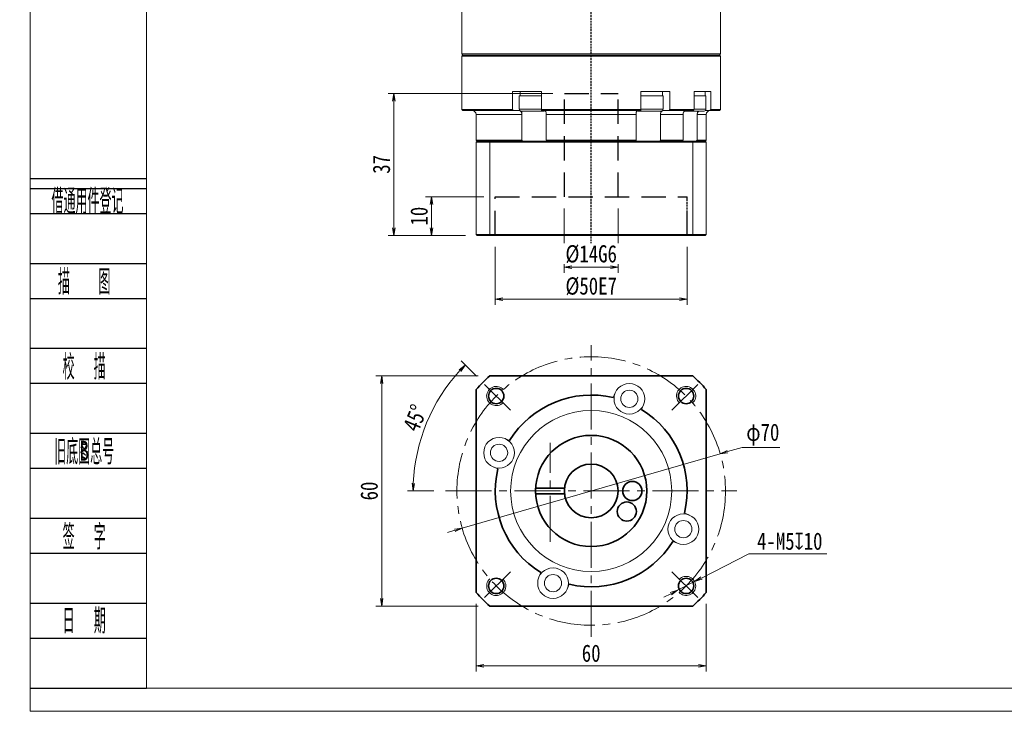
# Model space of a CAD drawing. Header units: millimetres. Extents: x -3 to 528, y -6 to 355.
# Tile 1 of 6: x -3 to 253, y -6 to 174. Entities that reach past the tile are written whole.
import ezdxf
from ezdxf.enums import TextEntityAlignment as Align

# ---------------------------------------------------------------- set-up
doc = ezdxf.new("R2010")
doc.units = ezdxf.units.MM
for name, pattern in [('DASHED', [0.75, 0.5, -0.25]), ('DASHED2', [9.525, 6.35, -3.175]), ('点画线', [18, 12, -2, 2, -2])]:
    doc.linetypes.add(name, pattern=pattern)
for name, color, linetype in [('2细线层', 4, 'Continuous'), ('4虚线层', 6, 'DASHED2'), ('6文字层', 3, 'Continuous')]:
    doc.layers.add(name, color=color, linetype=linetype)
for name, color, linetype, lineweight in [('EB0_1', 7, 'Continuous', 35), ('中心线层', 1, '点画线', 18), ('图框_外框线', 7, 'Continuous', 18), ('尺寸线层', 3, 'Continuous', 18), ('粗实线层', 7, 'Continuous', 35), ('细实线层', 7, 'Continuous', 18)]:
    doc.layers.add(name, color=color, linetype=linetype, lineweight=lineweight)
doc.styles.add('PC_TEXTSTYLE', font='ISOCP.SHX', dxfattribs={"width": 0.707, "bigfont": 'GBCBIG.SHX'})
doc.styles.get("Standard").update_dxf_attribs({"font": 'SimSun.ttf'})
doc.styles.add('宋体', font='SimSun.ttf', dxfattribs={"width": 0.8})
doc.dimstyles.new('A水平标注$0', dxfattribs={"dimtxt": 3.5, "dimasz": 2, "dimexe": 1.5, "dimexo": 3, "dimgap": 1.1, "dimtad": 1, "dimtoh": 1, "dimdec": 4, "dimdsep": 46, "dimtxsty": '宋体', "dimblk": 'OPEN', "dimcen": 3, "dimclrd": 3, "dimclre": 3, "dimclrt": 6, "dimadec": 0, "dimazin": 0, "dimtm": 1e-09, "dimtfac": 1, "dimtdec": 4, "dimtix": 1, "dimtmove": 0, "dimatfit": 3, "dimldrblk": 'OPEN', "dimfxl": 0, "dimlwd": 13, "dimlwe": 13, "dimarcsym": 0})
doc.dimstyles.new('D直径标注φ25', dxfattribs={"dimtxt": 3.5, "dimasz": 2, "dimexe": 1, "dimexo": 3, "dimtad": 1, "dimtoh": 1, "dimdec": 1, "dimdsep": 46, "dimtxsty": '宋体', "dimblk": 'OPEN', "dimcen": 3, "dimclrd": 3, "dimclre": 3, "dimclrt": 130, "dimadec": 0, "dimazin": 0, "dimtm": 1e-09, "dimtfac": 1, "dimtdec": 1, "dimtmove": 0, "dimatfit": 0, "dimldrblk": 'OPEN', "dimfxl": 0, "dimlwd": 13, "dimlwe": 13, "dimarcsym": 0})
doc.dimstyles.new('螺孔(M8-7H)', dxfattribs={"dimtxt": 3.5, "dimasz": 2, "dimexe": 1.25, "dimexo": 3, "dimtad": 1, "dimtoh": 1, "dimdec": 4, "dimdsep": 46, "dimtxsty": '宋体', "dimblk": 'OPEN', "dimcen": 3, "dimclrd": 3, "dimclre": 3, "dimclrt": 2, "dimadec": 0, "dimazin": 0, "dimtm": 1e-09, "dimtfac": 1, "dimtdec": 4, "dimtmove": 0, "dimatfit": 3, "dimldrblk": 'OPEN', "dimfxl": 0, "dimlwd": 9, "dimlwe": 9, "dimarcsym": 0})

# ---------------------------------------------------------------- blocks, each defined once
blk = doc.blocks.new('_Open')
at = {"color": 0, "linetype": 'ByBlock', "lineweight": -2}
for p, q in [((-1, 0.17), (0, 0)), ((-1, -0.17), (0, 0)), ((0, 0), (-1, 0))]:
    blk.add_line(p, q, dxfattribs=at)
blk = doc.blocks.new('*D29')
at = {"layer": 'Defpoints', "color": 0, "transparency": 16777216}
for p in [(119.1, 81.52), (90.94, 21.52), (119.1, 21.52)]:
    blk.add_point(p, dxfattribs=at)
at = {"layer": '尺寸线层', "color": 3, "lineweight": 13, "transparency": 16777216}
for p, q in [((116.1, 81.52), (89.44, 81.52)), ((90.94, 79.52), (90.94, 23.52)), ((116.1, 21.52), (89.44, 21.52))]:
    blk.add_line(p, q, dxfattribs=at)
at = {"layer": '尺寸线层', "color": 3, "lineweight": 13, "transparency": 16777216, "xscale": 2, "yscale": 2, "zscale": 2}
for p, rotation in [((90.94, 81.52), 90), ((90.94, 21.52), 270)]:
    blk.add_blockref('_Open', p, dxfattribs=dict(at, rotation=rotation))
at = {"layer": '尺寸线层', "color": 6, "transparency": 16777216, "insert": (87.69, 51.52), "char_height": 4.5, "attachment_point": 5, "rotation": 90, "style": '宋体', "bg_fill": 3, "box_fill_scale": 1.1, "bg_fill_color": 256, "bg_fill_true_color": 13158600, "bg_fill_transparency": 0}
blk.add_mtext('60', dxfattribs=at)
blk = doc.blocks.new('*D30')
at = {"layer": 'Defpoints', "color": 0, "transparency": 16777216}
for p in [(117.78, 79.3), (105.35, 74.73), (124.51, 72.56), (107.55, 51.52), (183.55, 51.52)]:
    blk.add_point(p, dxfattribs=at)
at = {"layer": '尺寸线层', "color": 3, "lineweight": 13, "transparency": 16777216}
for p, q in [((115.66, 81.42), (111.67, 85.41)), ((104.55, 51.52), (97.64, 51.52))]:
    blk.add_line(p, q, dxfattribs=at)
blk.add_arc((145.55, 51.52), 46.42, 137.4688, 177.5312, dxfattribs=at)
at = {"layer": '尺寸线层', "color": 3, "lineweight": 13, "transparency": 16777216, "xscale": 2, "yscale": 2, "zscale": 2}
for p, rotation in [((112.73, 84.35), 46.23442076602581), ((99.14, 51.52), 268.7655792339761)]:
    blk.add_blockref('_Open', p, dxfattribs=dict(at, rotation=rotation))
at = {"layer": '尺寸线层', "color": 6, "transparency": 16777216, "insert": (99.67, 70.53), "char_height": 4.5, "attachment_point": 5, "rotation": 67.5, "style": '宋体', "bg_fill": 3, "box_fill_scale": 1.1, "bg_fill_color": 256, "bg_fill_true_color": 13158600, "bg_fill_transparency": 0}
blk.add_mtext('45°', dxfattribs=at)
blk = doc.blocks.new('*D31')
at = {"layer": 'Defpoints', "color": 0, "transparency": 16777216}
for p in [(179.18, 61.23), (111.93, 41.82)]:
    blk.add_point(p, dxfattribs=at)
at = {"layer": '尺寸线层', "color": 3, "lineweight": 13, "transparency": 16777216}
for p, q in [((181.1, 61.78), (184.91, 62.88)), ((184.91, 62.88), (194.7, 62.88)), ((111.93, 41.82), (179.18, 61.23)), ((110, 41.27), (108.08, 40.71))]:
    blk.add_line(p, q, dxfattribs=at)
at = {"layer": '尺寸线层', "color": 3, "lineweight": 13, "transparency": 16777216, "xscale": 2, "yscale": 2, "zscale": 2}
for p, rotation in [((179.18, 61.23), 196.0920124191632), ((111.93, 41.82), 16.0920124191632)]:
    blk.add_blockref('_Open', p, dxfattribs=dict(at, rotation=rotation))
at = {"layer": '尺寸线层', "color": 130, "transparency": 16777216, "insert": (190.3, 66.23), "char_height": 4.5, "attachment_point": 5, "style": '宋体', "bg_fill": 3, "box_fill_scale": 1.1, "bg_fill_color": 256, "bg_fill_true_color": 13158600, "bg_fill_transparency": 0}
blk.add_mtext('φ70', dxfattribs=at)
blk = doc.blocks.new('*D32')
at = {"layer": 'Defpoints', "color": 0, "transparency": 16777216}
for p in [(115.55, 25.07), (175.55, 25.07), (175.55, 5.97)]:
    blk.add_point(p, dxfattribs=at)
at = {"layer": '尺寸线层', "color": 3, "lineweight": 13, "transparency": 16777216}
for p, q in [((115.55, 22.07), (115.55, 4.47)), ((175.55, 22.07), (175.55, 4.47)), ((117.55, 5.97), (173.55, 5.97))]:
    blk.add_line(p, q, dxfattribs=at)
at = {"layer": '尺寸线层', "color": 3, "lineweight": 13, "transparency": 16777216, "xscale": 2, "yscale": 2, "zscale": 2, "rotation": 180}
blk.add_blockref('_Open', (115.55, 5.97), dxfattribs=at)
at = {"layer": '尺寸线层', "color": 3, "lineweight": 13, "transparency": 16777216, "xscale": 2, "yscale": 2, "zscale": 2}
blk.add_blockref('_Open', (175.55, 5.97), dxfattribs=at)
at = {"layer": '尺寸线层', "color": 6, "transparency": 16777216, "insert": (145.55, 9.22), "char_height": 4.5, "attachment_point": 5, "style": '宋体', "bg_fill": 3, "box_fill_scale": 1.1, "bg_fill_color": 256, "bg_fill_true_color": 13158600, "bg_fill_transparency": 0}
blk.add_mtext('60', dxfattribs=at)
blk = doc.blocks.new('*D33')
at = {"color": 3, "lineweight": 9, "transparency": 16777216}
for p, q in [((186.66, 35.11), (174.31, 28.82)), ((206.98, 35.11), (186.66, 35.11)), ((168.08, 25.64), (172.53, 27.91)), ((166.29, 24.73), (164.51, 23.83))]:
    blk.add_line(p, q, dxfattribs=at)
at = {"layer": 'Defpoints', "color": 0, "transparency": 16777216}
for p in [(172.53, 27.91), (168.08, 25.64)]:
    blk.add_point(p, dxfattribs=at)
at = {"color": 3, "lineweight": 9, "transparency": 16777216, "xscale": 2, "yscale": 2, "zscale": 2}
for p, rotation in [((172.53, 27.91), 206.9939962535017), ((168.08, 25.64), 26.99399625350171)]:
    blk.add_blockref('_Open', p, dxfattribs=dict(at, rotation=rotation))
at = {"color": 2, "transparency": 16777216, "insert": (197.32, 38.41), "char_height": 4.5, "attachment_point": 5, "style": '宋体', "bg_fill": 3, "box_fill_scale": 1.1, "bg_fill_color": 256, "bg_fill_true_color": 13158600, "bg_fill_transparency": 0}
blk.add_mtext('4-M5{\\famgdt|b0|i0|c0|p0;x}{10}', dxfattribs=at)
blk = doc.blocks.new('*D35')
at = {"layer": 'Defpoints', "color": 0, "transparency": 16777216}
for p in [(120.55, 118.15), (170.55, 118.15), (170.55, 101.5)]:
    blk.add_point(p, dxfattribs=at)
at = {"layer": '尺寸线层', "color": 3, "lineweight": 13, "transparency": 16777216}
for p, q in [((120.55, 115.15), (120.55, 100)), ((170.55, 115.15), (170.55, 100)), ((122.55, 101.5), (168.55, 101.5))]:
    blk.add_line(p, q, dxfattribs=at)
at = {"layer": '尺寸线层', "color": 3, "lineweight": 13, "transparency": 16777216, "xscale": 2, "yscale": 2, "zscale": 2, "rotation": 180}
blk.add_blockref('_Open', (120.55, 101.5), dxfattribs=at)
at = {"layer": '尺寸线层', "color": 3, "lineweight": 13, "transparency": 16777216, "xscale": 2, "yscale": 2, "zscale": 2}
blk.add_blockref('_Open', (170.55, 101.5), dxfattribs=at)
at = {"layer": '尺寸线层', "color": 6, "transparency": 16777216, "insert": (145.55, 104.86), "char_height": 4.5, "attachment_point": 5, "style": '宋体', "bg_fill": 3, "box_fill_scale": 1.1, "bg_fill_color": 257, "bg_fill_transparency": 0}
blk.add_mtext('%%C50E7', dxfattribs=at)
blk = doc.blocks.new('*D36')
at = {"layer": 'Defpoints', "color": 0, "transparency": 16777216}
for p in [(138.55, 128.15), (152.55, 128.15), (152.55, 109.88)]:
    blk.add_point(p, dxfattribs=at)
at = {"layer": '尺寸线层', "color": 3, "lineweight": 13, "transparency": 16777216}
for p, q in [((138.55, 125.15), (138.55, 108.38)), ((152.55, 125.15), (152.55, 108.38)), ((140.55, 109.88), (150.55, 109.88))]:
    blk.add_line(p, q, dxfattribs=at)
at = {"layer": '尺寸线层', "color": 3, "lineweight": 13, "transparency": 16777216, "xscale": 2, "yscale": 2, "zscale": 2, "rotation": 180}
blk.add_blockref('_Open', (138.55, 109.88), dxfattribs=at)
at = {"layer": '尺寸线层', "color": 3, "lineweight": 13, "transparency": 16777216, "xscale": 2, "yscale": 2, "zscale": 2}
blk.add_blockref('_Open', (152.55, 109.88), dxfattribs=at)
at = {"layer": '尺寸线层', "color": 6, "transparency": 16777216, "insert": (145.55, 113.25), "char_height": 4.5, "attachment_point": 5, "style": '宋体', "bg_fill": 3, "box_fill_scale": 1.1, "bg_fill_color": 257, "bg_fill_transparency": 0}
blk.add_mtext('%%C14G6', dxfattribs=at)
blk = doc.blocks.new('*D37')
at = {"layer": 'Defpoints', "color": 0, "transparency": 16777216}
for p in [(120.55, 128.15), (103.9, 118.15), (115.75, 118.15)]:
    blk.add_point(p, dxfattribs=at)
at = {"layer": '尺寸线层', "color": 3, "lineweight": 13, "transparency": 16777216}
for p, q in [((117.55, 128.15), (102.4, 128.15)), ((103.9, 126.15), (103.9, 120.15)), ((112.75, 118.15), (102.4, 118.15))]:
    blk.add_line(p, q, dxfattribs=at)
at = {"layer": '尺寸线层', "color": 3, "lineweight": 13, "transparency": 16777216, "xscale": 2, "yscale": 2, "zscale": 2}
for p, rotation in [((103.9, 128.15), 90), ((103.9, 118.15), 270)]:
    blk.add_blockref('_Open', p, dxfattribs=dict(at, rotation=rotation))
at = {"layer": '尺寸线层', "color": 6, "transparency": 16777216, "insert": (100.7, 123.15), "char_height": 4.5, "attachment_point": 5, "rotation": 90, "style": '宋体', "bg_fill": 3, "box_fill_scale": 1.1, "bg_fill_color": 257, "bg_fill_transparency": 0}
blk.add_mtext('10', dxfattribs=at)
blk = doc.blocks.new('*D38')
at = {"layer": 'Defpoints', "color": 0, "transparency": 16777216}
for p in [(138.55, 155.15), (94.09, 118.15), (115.75, 118.15)]:
    blk.add_point(p, dxfattribs=at)
at = {"layer": '尺寸线层', "color": 3, "lineweight": 13, "transparency": 16777216}
for p, q in [((135.55, 155.15), (92.59, 155.15)), ((94.09, 153.15), (94.09, 120.15)), ((112.75, 118.15), (92.59, 118.15))]:
    blk.add_line(p, q, dxfattribs=at)
at = {"layer": '尺寸线层', "color": 3, "lineweight": 13, "transparency": 16777216, "xscale": 2, "yscale": 2, "zscale": 2}
for p, rotation in [((94.09, 155.15), 90), ((94.09, 118.15), 270)]:
    blk.add_blockref('_Open', p, dxfattribs=dict(at, rotation=rotation))
at = {"layer": '尺寸线层', "color": 6, "transparency": 16777216, "insert": (90.89, 136.65), "char_height": 4.5, "attachment_point": 5, "rotation": 90, "style": '宋体', "bg_fill": 3, "box_fill_scale": 1.1, "bg_fill_color": 257, "bg_fill_transparency": 0}
blk.add_mtext('37', dxfattribs=at)

msp = doc.modelspace()

# ---------------------------------------------------------------- linework, layer by layer
at = {"color": 1, "linetype": 'DASHED'}
for p, q in [((145.55417, 113.60166), (145.55417, 232.15336)), ((170.55417, 118.15336), (170.55417, 128.15336)), ((170.55417, 118.15336), (170.55417, 128.15336))]:
    msp.add_line(p, q, dxfattribs=at)
at = {"color": 7, "linetype": 'Continuous', "lineweight": 15}
for p, q in [((179.30417, 165.45336), (111.80417, 165.45336)), ((111.80417, 164.85336), (145.55417, 164.85336)), ((112.10417, 165.15336), (179.00417, 165.15336)), ((145.55417, 165.15336), (112.10417, 165.15336)), ((179.00417, 165.15336), (145.55417, 165.15336)), ((145.55417, 164.85336), (179.30417, 164.85336)), ((125.06738, 155.65336), (125.06738, 150.95336)), ((125.06738, 155.65336), (128.16053, 155.65336)), ((130.30417, 154.55336), (126.80417, 154.55336)), ((129.20317, 155.65336), (128.16053, 155.65336)), ((129.20317, 155.65336), (132.57009, 155.65336)), ((132.57009, 154.55336), (130.30417, 154.55336)), ((132.57009, 150.95336), (132.57009, 155.65336)), ((158.53824, 155.65336), (158.53824, 150.95336)), ((158.53824, 155.65336), (161.90516, 155.65336)), ((163.83526, 154.55336), (158.53824, 154.55336)), ((162.94781, 155.65336), (161.90516, 155.65336)), ((162.94781, 155.65336), (166.04096, 155.65336)), ((164.30417, 154.55336), (163.83526, 154.55336)), ((166.04096, 150.95336), (166.04096, 155.65336)), ((172.37494, 155.65336), (172.37494, 150.95336)), ((172.37494, 155.65336), (174.47689, 155.65336)), ((175.46794, 154.55336), (172.37494, 154.55336)), ((175.07886, 155.65336), (174.47689, 155.65336)), ((175.07886, 155.65336), (176.70664, 155.65336)), ((176.70664, 150.95336), (176.70664, 155.65336)), ((125.06738, 150.95336), (111.80417, 150.95336)), ((112.10417, 150.65336), (125.26042, 150.65336)), ((115.55417, 149.65336), (127.48131, 149.65336)), ((125.26042, 150.65336), (126.83707, 150.65336)), ((130.30417, 151.05336), (126.80417, 151.05336)), ((127.30417, 150.55336), (130.30417, 150.55336)), ((127.4315, 150.55336), (127.4315, 150.03674)), ((127.48131, 149.65336), (127.48131, 142.95336)), ((132.57009, 151.05336), (130.30417, 151.05336)), ((130.30417, 150.55336), (133.30417, 150.55336)), ((158.53824, 150.95336), (132.57009, 150.95336)), ((132.67281, 150.65336), (158.43553, 150.65336)), ((133.85346, 149.65336), (157.25487, 149.65336)), ((133.85346, 142.95336), (133.85346, 149.65336)), ((157.25487, 149.65336), (157.25487, 142.95336)), ((157.80417, 150.55336), (163.40224, 150.55336)), ((163.83526, 151.05336), (158.53824, 151.05336)), ((163.40224, 150.55336), (163.80417, 150.55336)), ((163.62703, 142.95336), (163.62703, 149.65336)), ((163.62703, 149.65336), (169.49935, 149.65336)), ((163.67683, 150.55336), (163.67683, 150.03674)), ((164.30417, 151.05336), (163.83526, 151.05336)), ((164.27127, 150.65336), (165.84792, 150.65336)), ((165.84792, 150.65336), (172.14488, 150.65336)), ((172.37494, 150.95336), (166.04096, 150.95336)), ((169.49935, 149.65336), (169.49935, 142.95336)), ((169.91293, 150.55336), (174.96794, 150.55336)), ((175.46794, 151.05336), (172.37494, 151.05336)), ((173.17832, 142.95336), (173.17832, 149.65336)), ((173.17832, 149.65336), (175.55417, 149.65336)), ((173.25052, 150.55336), (173.25052, 150.03674)), ((175.26794, 150.65336), (176.42443, 150.65336)), ((176.42443, 150.65336), (179.00417, 150.65336)), ((179.30417, 150.95336), (176.70664, 150.95336)), ((127.48131, 142.95336), (115.55417, 142.95336)), ((115.55417, 142.45336), (119.09665, 142.45336)), ((115.55417, 142.45336), (115.55417, 118.35336)), ((119.17236, 142.65336), (115.75417, 142.65336)), ((119.09665, 142.45336), (119.09665, 118.35336)), ((119.09665, 142.45336), (172.01168, 142.45336)), ((171.93598, 142.65336), (119.17236, 142.65336)), ((157.25487, 142.95336), (133.85346, 142.95336)), ((169.49935, 142.95336), (163.62703, 142.95336)), ((175.35417, 142.65336), (171.93598, 142.65336)), ((172.01168, 142.45336), (175.55417, 142.45336)), ((172.01168, 142.45336), (172.01168, 118.35336)), ((175.55417, 142.95336), (173.17832, 142.95336)), ((175.55417, 142.45336), (175.55417, 118.35336)), ((119.09665, 118.35336), (115.55417, 118.35336)), ((115.75417, 118.15336), (119.17236, 118.15336)), ((172.01168, 118.35336), (119.09665, 118.35336)), ((119.17236, 118.15336), (171.93598, 118.15336)), ((171.93598, 118.15336), (175.35417, 118.15336)), ((175.55417, 118.35336), (172.01168, 118.35336))]:
    msp.add_line(p, q, dxfattribs=at)
for centre, radius, start, end in [((114.55417, 149.65336), 1, 0, 90), ((127.30417, 151.05336), 0.5, 180, 270), ((133.30417, 151.05336), 0.5, 270, 302.4574441), ((157.80417, 151.05336), 0.5, 241.6040712, 270), ((163.80417, 151.05336), 0.5, 270, 0), ((174.96794, 151.05336), 0.5, 270, 0), ((176.55417, 149.65336), 1, 90, 180)]:
    msp.add_arc(centre, radius, start, end, dxfattribs=at)
for points in [[(111.80417, 165.45336), (111.80417, 193.85336)], [(179.30417, 193.85336), (179.30417, 165.45336)], [(112.10417, 165.15336), (111.80417, 165.45336)], [(111.80417, 164.85336), (112.10417, 165.15336)], [(111.80417, 150.95336), (111.80417, 164.85336)], [(179.30417, 165.45336), (179.00417, 165.15336)], [(179.00417, 165.15336), (179.30417, 164.85336)], [(179.30417, 164.85336), (179.30417, 150.95336)], [(126.80417, 151.05336), (126.80417, 154.55336)], [(127.00417, 154.55336), (127.00417, 155.65336)], [(164.10417, 155.65336), (164.10417, 154.55336)], [(164.30417, 154.55336), (164.30417, 151.05336)], [(175.26794, 155.65336), (175.26794, 154.55336)], [(175.46794, 154.55336), (175.46794, 151.05336)], [(112.10417, 150.65336), (111.80417, 150.95336)], [(115.55417, 142.95336), (115.55417, 149.65336)], [(125.26042, 150.65336), (125.06738, 150.95336)], [(127.4315, 150.03674), (127.48131, 149.65336)], [(132.57009, 150.95336), (132.67281, 150.65336)], [(133.85346, 149.65336), (133.82802, 150.03674)], [(157.28032, 150.03674), (157.25487, 149.65336)], [(158.43553, 150.65336), (158.53824, 150.95336)], [(163.62703, 149.65336), (163.67683, 150.03674)], [(166.04096, 150.95336), (165.84792, 150.65336)], [(169.55749, 150.03674), (169.49935, 149.65336)], [(172.14488, 150.65336), (172.37494, 150.95336)], [(173.17832, 149.65336), (173.25052, 150.03674)], [(175.55417, 149.65336), (175.55417, 142.95336)], [(176.70664, 150.95336), (176.42443, 150.65336)], [(179.30417, 150.95336), (179.00417, 150.65336)], [(115.85417, 142.65336), (115.55417, 142.95336)], [(115.55417, 142.45336), (115.75417, 142.65336)], [(119.09665, 142.45336), (119.17236, 142.65336)], [(127.68905, 142.65336), (127.48131, 142.95336)], [(133.85346, 142.95336), (133.93933, 142.65336)], [(157.16901, 142.65336), (157.25487, 142.95336)], [(163.62703, 142.95336), (163.41929, 142.65336)], [(169.28026, 142.65336), (169.49935, 142.95336)], [(172.01168, 142.45336), (171.93598, 142.65336)], [(173.17832, 142.95336), (172.88886, 142.65336)], [(175.55417, 142.95336), (175.25417, 142.65336)], [(175.35417, 142.65336), (175.55417, 142.45336)], [(115.75417, 118.15336), (115.55417, 118.35336)], [(119.17236, 118.15336), (119.09665, 118.35336)], [(171.93598, 118.15336), (172.01168, 118.35336)], [(175.55417, 118.35336), (175.35417, 118.15336)]]:
    msp.add_open_spline(points, degree=1, dxfattribs=at)
for points, knots in [([(126.83707, 150.65336), (126.8617, 150.65201), (126.95844, 150.6467), (127.12412, 150.5692), (127.30292, 150.37068), (127.39443, 150.16958), (127.42731, 150.05177), (127.4315, 150.03674)], [0, 0, 0, 0, 0.0898846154, 0.3530449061, 0.6161572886, 0.8790264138, 0.9174460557, 0.9174460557, 0.9174460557, 0.9174460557]), ([(133.82802, 150.03674), (133.80979, 150.13627), (133.7733, 150.33548), (133.67966, 150.54467), (133.58801, 150.64226), (133.53068, 150.6506), (133.51172, 150.65336)], [0, 0, 0, 0, 0.2094481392, 0.4192300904, 0.6292069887, 0.7329719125, 0.7329719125, 0.7329719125, 0.7329719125]), ([(157.59661, 150.65336), (157.58351, 150.65201), (157.53203, 150.6467), (157.44387, 150.5692), (157.34874, 150.37068), (157.30004, 150.16958), (157.28255, 150.05177), (157.28032, 150.03674)], [0, 0, 0, 0, 0.0718302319, 0.2821316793, 0.4923948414, 0.7024636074, 0.7331662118, 0.7331662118, 0.7331662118, 0.7331662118]), ([(163.67683, 150.03674), (163.71107, 150.13623), (163.77962, 150.33541), (163.95558, 150.5446), (164.12784, 150.64225), (164.23561, 150.6506), (164.27127, 150.65336)], [0, 0, 0, 0, 0.2619701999, 0.5244550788, 0.7871838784, 0.9171158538, 0.9171158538, 0.9171158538, 0.9171158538]), ([(170.26591, 150.65336), (170.23655, 150.65201), (170.12126, 150.6467), (169.92381, 150.5692), (169.71072, 150.37068), (169.60167, 150.16958), (169.56249, 150.05177), (169.55749, 150.03674)], [0, 0, 0, 0, 0.098305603, 0.386120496, 0.673882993, 0.961379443, 1.003398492, 1.003398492, 1.003398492, 1.003398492]), ([(173.25052, 150.03674), (173.30116, 150.13451), (173.40252, 150.33018), (173.58644, 150.5044), (173.70878, 150.54592), (173.73071, 150.55336)], [0, 0, 0, 0, 0.3267769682, 0.6540747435, 0.7255650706, 0.7255650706, 0.7255650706, 0.7255650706])]:
    msp.add_open_spline(points, degree=3, knots=knots, dxfattribs=at)
at = {"layer": '2细线层'}
for p, q in [((-0.83277, 132.97099), (29.64844, 132.97099)), ((-0.83277, 130.36705), (29.64844, 130.36705)), ((-0.83277, 123.8572), (29.64844, 123.8572)), ((-0.83277, 110.83749), (29.64844, 110.83749)), ((-0.83277, 101.7237), (29.64844, 101.7237)), ((-0.83277, 88.704), (29.64844, 88.704)), ((-0.83277, 79.59021), (29.64844, 79.59021)), ((-0.83277, 66.57051), (29.64844, 66.57051)), ((-0.83277, 57.45672), (29.64844, 57.45672)), ((-0.83277, 44.43701), (29.64844, 44.43701)), ((-0.83277, 35.32322), (29.64844, 35.32322)), ((-0.83277, 22.30352), (29.64844, 22.30352)), ((-0.83277, 13.18973), (29.64844, 13.18973)), ((-0.83277, 0.17002), (29.64844, 0.17002))]:
    msp.add_line(p, q, dxfattribs=at)
at = {"layer": '4虚线层', "color": 6}
for p, q in [((138.55417, 155.15336), (152.55417, 155.15336)), ((138.55417, 128.15336), (138.55417, 155.15336)), ((152.55417, 128.15336), (152.55417, 155.15336)), ((120.55417, 128.15336), (170.55417, 128.15336)), ((120.55417, 118.15336), (120.55417, 128.15336)), ((170.55417, 118.15336), (170.55417, 128.15336))]:
    msp.add_line(p, q, dxfattribs=at)
at = {"layer": 'EB0_1', "linetype": 'Continuous', "lineweight": 35}
for p, q in [((172.01168, 81.52447), (119.09665, 81.52447)), ((115.55417, 77.98198), (115.55417, 25.06695)), ((175.55417, 25.06695), (175.55417, 77.98198)), ((119.09665, 21.52447), (172.01168, 21.52447))]:
    msp.add_line(p, q, dxfattribs=at)
at = {"layer": 'EB0_1'}
for p, q in [((131.07358, 52.27447), (138.59446, 52.27447)), ((131.07358, 50.77447), (138.59446, 50.77447))]:
    msp.add_line(p, q, dxfattribs=at)
for centre, radius in [((145.55417, 51.52447), 14.5), ((145.55417, 51.52447), 7), ((156.27432, 51.52447), 2.5), ((154.83809, 46.16439), 2.5)]:
    msp.add_circle(centre, radius, dxfattribs=at)
for radius, start, end in [(40, 131.4096221, 138.5903779), (40, 41.4096221, 48.5903779), (25, 76.7068962, 148.2931038), (25, 346.7068962, 58.2931038), (25, 166.7068962, 238.2931038), (25, 256.7068962, 328.2931038), (40, 221.4096221, 228.5903779), (40, 311.4096221, 318.5903779)]:
    msp.add_arc((145.55417, 51.52447), radius, start, end, dxfattribs=at)
at = {"layer": '中心线层'}
for p, q in [((145.55417, 13.52447), (145.55417, 89.52447)), ((134.83402, 38.27447), (134.83402, 64.09447)), ((107.55417, 51.52447), (183.55417, 51.52447))]:
    msp.add_line(p, q, dxfattribs=at)
at = {"layer": '中心线层', "linetype": '点画线', "lineweight": 18}
for p, q in [((124.51429, 72.56435), (117.77744, 79.30119)), ((166.59405, 72.56435), (173.33089, 79.30119)), ((124.51429, 30.48458), (117.77744, 23.74774)), ((166.59405, 30.48458), (173.33089, 23.74774))]:
    msp.add_line(p, q, dxfattribs=at)
msp.add_circle((145.55417, 51.52447), 35, dxfattribs=at)
at = {"layer": '粗实线层'}
for centre in [(120.80543, 76.2732), (170.30291, 76.2732), (120.80543, 26.77573), (170.30291, 26.77573)]:
    msp.add_circle(centre, 2, dxfattribs=at)
at = {"layer": '粗实线层', "lineweight": 18}
for centre, start, end in [((120.80543, 76.2732), 42.9532869, 315), ((170.30291, 76.2732), 312.9532869, 225), ((120.80543, 26.77573), 132.9532869, 45), ((170.30291, 26.77573), 222.9532869, 135)]:
    msp.add_arc(centre, 2.5, start, end, dxfattribs=at)
at = {"layer": '细实线层'}
for p, q in [((151.80842, 77.07607), (151.30248, 75.85463)), ((159.19945, 74.0146), (158.69352, 72.79316)), ((123.06403, 65.16975), (124.28547, 64.66382)), ((120.00257, 57.77872), (121.224, 57.27278)), ((171.10577, 45.27022), (169.88433, 45.77615)), ((168.0443, 37.87918), (166.82286, 38.38511)), ((131.90888, 29.03433), (132.41482, 30.25577)), ((139.29992, 25.97287), (139.80585, 27.1943))]:
    msp.add_line(p, q, dxfattribs=at)
for centre, radius in [((155.50394, 75.54533), 4), ((155.50394, 75.54533), 2.25), ((145.55417, 51.52447), 21), ((121.5333, 61.47424), 4), ((121.5333, 61.47424), 2.25), ((169.57504, 41.5747), 4), ((169.57504, 41.5747), 2.25), ((135.6044, 27.5036), 4), ((135.6044, 27.5036), 2.25)]:
    msp.add_circle(centre, radius, dxfattribs=at)

# ---------------------------------------------------------------- texts
at = {"layer": '6文字层', "color": 3, "style": 'PC_TEXTSTYLE'}
for s, width, p in [('借通用件登记', 0.667, (14.24255, 127.28474)), ('描   图', 0.6667, (13.37382, 106.2806)), ('校  描', 0.667, (13.37382, 84.1471)), ('旧底图总号', 0.667, (13.37382, 62.01361)), ('签  字', 0.667, (13.37382, 39.88012)), ('日  期', 0.667, (13.38193, 17.87657))]:
    msp.add_text(s, height=6.509851, dxfattribs=dict(at, width=width)).set_placement(p, align=Align.MIDDLE)
at = {"layer": '6文字层', "width": 0.707}
msp.add_text('B', height=5.20788, dxfattribs=at).set_placement((13.37382, 62.01361), align=Align.MIDDLE)

# ---------------------------------------------------------------- next in the draw order: dimensions: what is measured, and where the dimension line sits
at = {"layer": '尺寸线层'}
dim = msp.add_linear_dim(base=(90.93593, 21.52447), p1=(119.09665, 81.52447), p2=(119.09665, 21.52447), angle=270, dimstyle='A水平标注$0', override={"dimtxt": 4.5, "dimgap": 1, "dimblk": 'Open', "dimtfill": 1, "dimtfillclr": 256}, dxfattribs=at)
dim.commit()
dim.dimension.update_dxf_attribs({"geometry": '*D29', "text_midpoint": (87.68593, 51.52447)})

# ---------------------------------------------------------------- next in the draw order: dimensions: what is measured, and where the dimension line sits
dim = msp.add_angular_dim_2l(base=(105.35439, 74.73382), line1=((124.51429, 72.56435), (117.77744, 79.30119)), line2=((107.55417, 51.52447), (183.55417, 51.52447)), dimstyle='A水平标注$0', override={"dimtxt": 4.5, "dimgap": 1, "dimblk": 'Open', "dimtfill": 1, "dimtfillclr": 256}, dxfattribs=at)
dim.commit()
dim.dimension.update_dxf_attribs({"geometry": '*D30', "text_midpoint": (99.66627, 70.53186)})

# ---------------------------------------------------------------- next in the draw order: dimensions: what is measured, and where the dimension line sits
dim = msp.add_diameter_dim_2p(p1=(111.92554, 41.82314), p2=(179.18279, 61.22579), dimstyle='D直径标注φ25', override={"dimtxt": 4.5, "dimgap": 1, "dimpost": 'φ<>'}, dxfattribs=at)
dim.commit()
dim.dimension.update_dxf_attribs({"geometry": '*D31', "text_midpoint": (190.30417, 62.87793), "dimtype": 163})

# ---------------------------------------------------------------- next in the draw order: linework, layer by layer
at = {"layer": '图框_外框线', "color": 3}
msp.add_lwpolyline([(-0.69745, -5.89915), (509.11353, -5.89915), (509.11353, 354.61004), (-0.69745, 354.61004)], close=True, dxfattribs=at)
at = {"layer": '尺寸线层'}
msp.add_lwpolyline([(29.64844, 0.17002), (503.04435, 0.17002), (503.04435, 348.54086), (29.64844, 348.54086)], close=True, dxfattribs=at)

# ---------------------------------------------------------------- next in the draw order: dimensions: what is measured, and where the dimension line sits
dim = msp.add_linear_dim(base=(170.55417, 101.49543), p1=(120.55417, 118.15336), p2=(170.55417, 118.15336), text='%%C<>E7', dimstyle='A水平标注$0', override={"dimtxt": 4.5, "dimgap": 1, "dimblk": 'Open', "dimtfill": 1, "dimtfillclr": 256}, dxfattribs=at)
dim.commit()
dim.dimension.update_dxf_attribs({"geometry": '*D35', "text_midpoint": (145.55417, 104.85945)})
dim = msp.add_linear_dim(base=(175.55417, 5.96739), p1=(115.55417, 25.06695), p2=(175.55417, 25.06695), dimstyle='A水平标注$0', override={"dimtxt": 4.5, "dimgap": 1, "dimblk": 'Open', "dimtfill": 1, "dimtfillclr": 256}, dxfattribs=at)
dim.commit()
dim.dimension.update_dxf_attribs({"geometry": '*D32', "text_midpoint": (145.55417, 9.21739)})

# ---------------------------------------------------------------- next in the draw order: dimensions: what is measured, and where the dimension line sits
dim = msp.add_diameter_dim_2p(p1=(168.07527, 25.64099), p2=(172.53054, 27.91047), text='4-M<>{\\famgdt|b0|i0|c0|p0;x}{10}', dimstyle='螺孔(M8-7H)', override={"dimtxt": 4.5, "dimgap": 1, "dimtad": 1, "dimtih": 0, "dimtoh": 1, "dimdec": 4, "dimlfac": 1, "dimpost": '<>', "dimcen": 0, "dimse1": 0, "dimse2": 0, "dimsd1": 0, "dimsd2": 0, "dimtix": 0, "dimtofl": 1, "dimatfit": 3, "dimtvp": 0.1})
dim.commit()
dim.dimension.update_dxf_attribs({"geometry": '*D33', "text_midpoint": (197.32162, 35.10874), "dimtype": 163})
dim = msp.add_linear_dim(base=(103.90418, 118.15336), p1=(120.55417, 128.15336), p2=(115.75417, 118.15336), angle=90, dimstyle='A水平标注$0', override={"dimtxt": 4.5, "dimgap": 1, "dimblk": 'Open', "dimtfill": 1, "dimtfillclr": 256}, dxfattribs=at)
dim.commit()
dim.dimension.update_dxf_attribs({"geometry": '*D37', "text_midpoint": (103.90418, 123.15336), "dimtype": 160})
dim = msp.add_linear_dim(base=(152.55417, 109.88225), p1=(138.55417, 128.15336), p2=(152.55417, 128.15336), text='%%C<>G6', dimstyle='A水平标注$0', override={"dimtxt": 4.5, "dimgap": 1, "dimblk": 'Open', "dimtfill": 1, "dimtfillclr": 256}, dxfattribs=at)
dim.commit()
dim.dimension.update_dxf_attribs({"geometry": '*D36', "text_midpoint": (145.55417, 109.88225), "dimtype": 160})

# ---------------------------------------------------------------- next in the draw order: dimensions: what is measured, and where the dimension line sits
dim = msp.add_linear_dim(base=(94.0882, 118.15336), p1=(138.55417, 155.15336), p2=(115.75417, 118.15336), angle=90, dimstyle='A水平标注$0', override={"dimtxt": 4.5, "dimgap": 1, "dimblk": 'Open', "dimtfill": 1, "dimtfillclr": 256}, dxfattribs=at)
dim.commit()
dim.dimension.update_dxf_attribs({"geometry": '*D38', "text_midpoint": (94.0882, 136.65336), "dimtype": 160})

doc.saveas('drawing.dxf')
